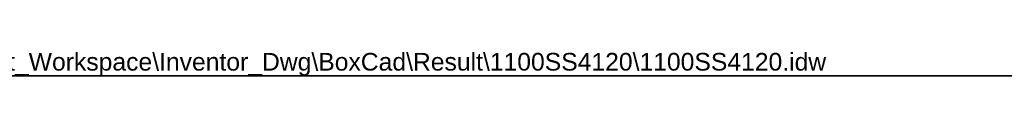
# Model space of a CAD drawing. Header units: inches. Extents: x 0 to 400, y -11 to 260.
# Tile 3 of 13: x 159.25 to 279.63, y 256.65 to 259.73. Entities that reach past the tile are written whole.
import ezdxf

# ---------------------------------------------------------------- set-up
doc = ezdxf.new("R2010")
doc.units = ezdxf.units.IN
doc.header["$LTSCALE"] = 24.014056
doc.header["$MEASUREMENT"] = 0
doc.layers.get('0').update_dxf_attribs({"lineweight": 25})
doc.layers.add('Sketch Geometry(ANSI)', color=7, linetype='Continuous', lineweight=25)
doc.layers.add('Symbols(ANSI)', color=7, linetype='Continuous', lineweight=25)
doc.styles.add('Current-ANSI', font='arial.ttf')

# ---------------------------------------------------------------- blocks, each defined once
blk = doc.blocks.new('Borders 12_EXM - B (Inch)')
at = {"layer": 'Sketch Geometry(ANSI)', "linetype": 'Continuous', "lineweight": 35}
blk.add_line((16.3979, 10.6915), (0.5229, 10.6915), dxfattribs=at)
at = {"layer": 'Symbols(ANSI)', "color": 7, "style": 'Current-ANSI'}
blk.add_attdef('FILENAME_AND_PATH_001', (6.1601, 10.7181), '', height=0.09, dxfattribs=at)

msp = doc.modelspace()

# ---------------------------------------------------------------- block references
at = {"xscale": 24.0140561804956, "yscale": 24.0140561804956, "zscale": 24.0140561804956}
msp.add_blockref('Borders 12_EXM - B (Inch)', (0, 0), dxfattribs=at).add_auto_attribs({'FILENAME_AND_PATH_001': 'C:\\Vault_Workspace\\Inventor_Dwg\\BoxCad\\Result\\1100SS4120\\1100SS4120.idw'})

doc.saveas('drawing.dxf')
